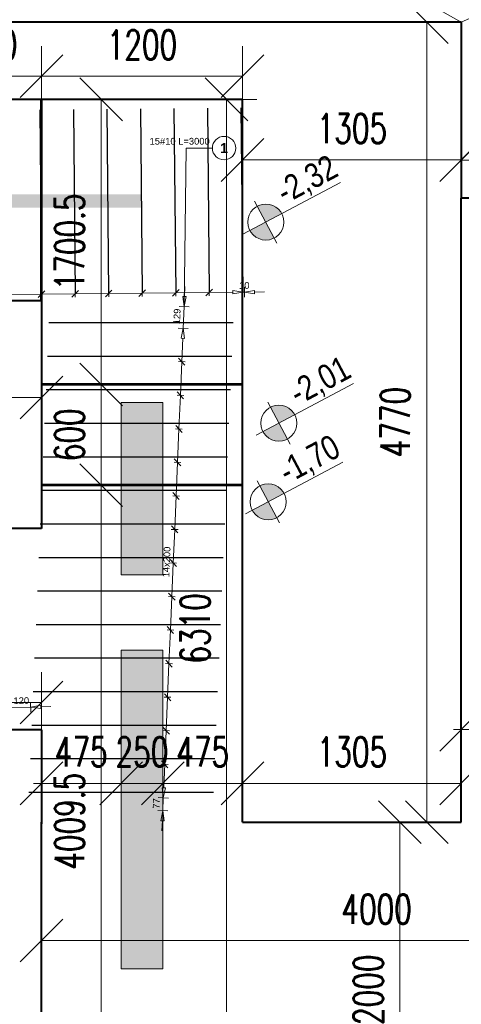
# Model space of a CAD drawing. Extents: x -274995 to 107519, y -337635 to 244261.
# Tile 7 of 49: x 43598 to 46233, y -52198 to -46326. Entities that reach past the tile are written whole.
import ezdxf

# ---------------------------------------------------------------- set-up
doc = ezdxf.new("R2010")
doc.units = 0
doc.header["$LTSCALE"] = 10
doc.header["$MEASUREMENT"] = 0
for name, color, linetype, lineweight in [('P-Linia1', 3, 'Continuous', 40), ('P-Linia1a', 142, 'Continuous', 53), ('P-Opis', 1, 'Continuous', 18), ('P-Opis fundamenty', 193, 'Continuous', 9), ('P-Opis ściany', 6, 'Continuous', 9), ('P-Wymiar', 254, 'Continuous', 9)]:
    doc.layers.add(name, color=color, linetype=linetype, lineweight=lineweight)
doc.layers.add('RCAD_opis rozkładu', color=7, linetype='Continuous')
doc.layers.add('RCAD_rozkład pręta', color=7, linetype='Continuous')
doc.styles.add('_Fd Opis', font='arial.ttf', dxfattribs={"width": 0.8})
doc.styles.add('ROMANS', font='romans.shx', dxfattribs={"width": 0.7})
doc.styles.add('style1', font='arial.ttf')
doc.styles.add('style3', font='arialbd.ttf')
doc.dimstyles.new('A100', dxfattribs={"dimscale": 100, "dimtxt": 1.75, "dimasz": 0.1, "dimexe": 0, "dimexo": 0, "dimgap": 1, "dimtad": 1, "dimdec": 4, "dimrnd": 0.1, "dimdsep": 46, "dimtxsty": 'ROMANS', "dimblk": '[[[[[[[[', "dimcen": 2, "dimdle": 2, "dimse1": 1, "dimse2": 1, "dimclrd": 256, "dimclrt": 1, "dimadec": 0, "dimazin": 0, "dimtfac": 1, "dimtdec": 4, "dimtix": 1, "dimtmove": 2, "dimatfit": 3, "dimldrblk": '[[[[[[[[', "dimfxl": 1, "dimtvp": 0.6, "dimtolj": 1, "dimlwd": 9, "dimarcsym": 0})

# ---------------------------------------------------------------- blocks, each defined once
blk = doc.blocks.new('[[[[[[[[')
at = {"layer": 'P-Wymiar'}
for p, q in [((0, 18), (0, -18)), ((-12.73, -12.73), (12.73, 12.73)), ((0, 0), (-4.63, 0))]:
    blk.add_line(p, q, dxfattribs=at)
blk = doc.blocks.new('*D529')
at = {"layer": 'Defpoints', "color": 0, "transparency": 16777216}
for p in [(43727.7, -50880.1), (44202.7, -50873.3), (44202.7, -50880.1)]:
    blk.add_point(p, dxfattribs=at)
at = {"layer": 'P-Wymiar', "lineweight": 9, "transparency": 16777216}
for p, q in [((43717.7, -50880.1), (43707.7, -50880.1)), ((43727.7, -50880.1), (44202.7, -50880.1)), ((44212.7, -50880.1), (44222.7, -50880.1))]:
    blk.add_line(p, q, dxfattribs=at)
at = {"layer": 'P-Wymiar', "lineweight": 9, "transparency": 16777216, "xscale": 10, "yscale": 10, "zscale": 10}
blk.add_blockref('[[[[[[[[', (43727.7, -50880.1), dxfattribs=at)
at = {"layer": 'P-Wymiar', "lineweight": 9, "transparency": 16777216, "xscale": 10, "yscale": 10, "zscale": 10, "rotation": 180}
blk.add_blockref('[[[[[[[[', (44202.7, -50880.1), dxfattribs=at)
at = {"layer": 'P-Wymiar', "color": 1, "transparency": 16777216, "insert": (43965.2, -50692.6), "char_height": 175, "attachment_point": 5, "style": 'ROMANS'}
blk.add_mtext('\\A1;475', dxfattribs=at)
blk = doc.blocks.new('*D530')
at = {"layer": 'Defpoints', "color": 0, "transparency": 16777216}
for p in [(44202.7, -50873.3), (44452.7, -50873.3), (44452.7, -50880.1)]:
    blk.add_point(p, dxfattribs=at)
at = {"layer": 'P-Wymiar', "lineweight": 9, "transparency": 16777216}
for p, q in [((44192.7, -50880.1), (44182.7, -50880.1)), ((44202.7, -50880.1), (44452.7, -50880.1)), ((44462.7, -50880.1), (44472.7, -50880.1))]:
    blk.add_line(p, q, dxfattribs=at)
at = {"layer": 'P-Wymiar', "lineweight": 9, "transparency": 16777216, "xscale": 10, "yscale": 10, "zscale": 10}
blk.add_blockref('[[[[[[[[', (44202.7, -50880.1), dxfattribs=at)
at = {"layer": 'P-Wymiar', "lineweight": 9, "transparency": 16777216, "xscale": 10, "yscale": 10, "zscale": 10, "rotation": 180}
blk.add_blockref('[[[[[[[[', (44452.7, -50880.1), dxfattribs=at)
at = {"layer": 'P-Wymiar', "color": 1, "transparency": 16777216, "insert": (44327.7, -50692.6), "char_height": 175, "attachment_point": 5, "style": 'ROMANS'}
blk.add_mtext('\\A1;250', dxfattribs=at)
blk = doc.blocks.new('*D531')
at = {"layer": 'Defpoints', "color": 0, "transparency": 16777216}
for p in [(44452.7, -50873.3), (44927.7, -50873.3), (44927.7, -50880.1)]:
    blk.add_point(p, dxfattribs=at)
at = {"layer": 'P-Wymiar', "lineweight": 9, "transparency": 16777216}
for p, q in [((44442.7, -50880.1), (44432.7, -50880.1)), ((44452.7, -50880.1), (44927.7, -50880.1)), ((44937.7, -50880.1), (44947.7, -50880.1))]:
    blk.add_line(p, q, dxfattribs=at)
at = {"layer": 'P-Wymiar', "lineweight": 9, "transparency": 16777216, "xscale": 10, "yscale": 10, "zscale": 10}
blk.add_blockref('[[[[[[[[', (44452.7, -50880.1), dxfattribs=at)
at = {"layer": 'P-Wymiar', "lineweight": 9, "transparency": 16777216, "xscale": 10, "yscale": 10, "zscale": 10, "rotation": 180}
blk.add_blockref('[[[[[[[[', (44927.7, -50880.1), dxfattribs=at)
at = {"layer": 'P-Wymiar', "color": 1, "transparency": 16777216, "insert": (44690.2, -50692.6), "char_height": 175, "attachment_point": 5, "style": 'ROMANS'}
blk.add_mtext('\\A1;475', dxfattribs=at)
blk = doc.blocks.new('*D532')
at = {"layer": 'Defpoints', "color": 0, "transparency": 16777216}
for p in [(44927.7, -50873.3), (46232.8, -50873.3), (46232.8, -50880.1)]:
    blk.add_point(p, dxfattribs=at)
at = {"layer": 'P-Wymiar', "lineweight": 9, "transparency": 16777216}
blk.add_line((44937.7, -50880.1), (46222.8, -50880.1), dxfattribs=at)
at = {"layer": 'P-Wymiar', "lineweight": 9, "transparency": 16777216, "xscale": 10, "yscale": 10, "zscale": 10, "rotation": 180}
blk.add_blockref('[[[[[[[[', (44927.7, -50880.1), dxfattribs=at)
at = {"layer": 'P-Wymiar', "lineweight": 9, "transparency": 16777216, "xscale": 10, "yscale": 10, "zscale": 10}
blk.add_blockref('[[[[[[[[', (46232.8, -50880.1), dxfattribs=at)
at = {"layer": 'P-Wymiar', "color": 1, "transparency": 16777216, "insert": (45580.2, -50692.6), "char_height": 175, "attachment_point": 5, "style": 'ROMANS'}
blk.add_mtext('\\A1;1305', dxfattribs=at)
blk = doc.blocks.new('*D533')
at = {"layer": 'Defpoints', "color": 0, "transparency": 16777216}
for p in [(46232.8, -50553.3), (46707.8, -50553.3), (46707.8, -50560)]:
    blk.add_point(p, dxfattribs=at)
at = {"layer": 'P-Wymiar', "lineweight": 9, "transparency": 16777216}
for p, q in [((46222.8, -50560), (46212.8, -50560)), ((46232.8, -50560), (46707.8, -50560)), ((46717.8, -50560), (46727.8, -50560))]:
    blk.add_line(p, q, dxfattribs=at)
at = {"layer": 'P-Wymiar', "lineweight": 9, "transparency": 16777216, "xscale": 10, "yscale": 10, "zscale": 10}
blk.add_blockref('[[[[[[[[', (46232.8, -50560), dxfattribs=at)
at = {"layer": 'P-Wymiar', "lineweight": 9, "transparency": 16777216, "xscale": 10, "yscale": 10, "zscale": 10, "rotation": 180}
blk.add_blockref('[[[[[[[[', (46707.8, -50560), dxfattribs=at)
at = {"layer": 'P-Wymiar', "color": 1, "transparency": 16777216, "insert": (46470.3, -50372.5), "char_height": 175, "attachment_point": 5, "style": 'ROMANS'}
blk.add_mtext('\\A1;475', dxfattribs=at)
blk = doc.blocks.new('*D536')
at = {"layer": 'Defpoints', "color": 0, "transparency": 16777216}
for p in [(43727.7, -51817.6), (47727.7, -51817.6), (47727.7, -51817.6)]:
    blk.add_point(p, dxfattribs=at)
at = {"layer": 'P-Wymiar', "lineweight": 9, "transparency": 16777216}
blk.add_line((43737.7, -51817.6), (47717.7, -51817.6), dxfattribs=at)
at = {"layer": 'P-Wymiar', "lineweight": 9, "transparency": 16777216, "xscale": 10, "yscale": 10, "zscale": 10, "rotation": 180}
blk.add_blockref('[[[[[[[[', (43727.7, -51817.6), dxfattribs=at)
at = {"layer": 'P-Wymiar', "lineweight": 9, "transparency": 16777216, "xscale": 10, "yscale": 10, "zscale": 10}
blk.add_blockref('[[[[[[[[', (47727.7, -51817.6), dxfattribs=at)
at = {"layer": 'P-Wymiar', "color": 1, "transparency": 16777216, "insert": (45727.7, -51630.1), "char_height": 175, "attachment_point": 5, "style": 'ROMANS'}
blk.add_mtext('\\A1;4000', dxfattribs=at)
blk = doc.blocks.new('*D537')
at = {"layer": 'Defpoints', "color": 0, "transparency": 16777216}
for p in [(44927.7, -51111.2), (45865.6, -53111.2), (46232.8, -53111.2)]:
    blk.add_point(p, dxfattribs=at)
at = {"layer": 'P-Wymiar', "lineweight": 9, "transparency": 16777216}
blk.add_line((45865.6, -51121.2), (45865.6, -53101.2), dxfattribs=at)
at = {"layer": 'P-Wymiar', "lineweight": 9, "transparency": 16777216, "xscale": 10, "yscale": 10, "zscale": 10}
for p, rotation in [((45865.6, -51111.2), 90), ((45865.6, -53111.2), 270)]:
    blk.add_blockref('[[[[[[[[', p, dxfattribs=dict(at, rotation=rotation))
at = {"layer": 'P-Wymiar', "color": 1, "transparency": 16777216, "insert": (45678.1, -52111.2), "char_height": 175, "attachment_point": 5, "rotation": 90, "style": 'ROMANS'}
blk.add_mtext('\\A1;2000', dxfattribs=at)
blk = doc.blocks.new('*D550')
at = {"layer": 'Defpoints', "color": 0, "transparency": 16777216}
for p in [(43727.6, -48578.5), (40507.8, -48992.4), (43727.6, -48992.4)]:
    blk.add_point(p, dxfattribs=at)
at = {"layer": 'P-Wymiar', "lineweight": 9, "transparency": 16777216}
blk.add_line((40517.8, -48578.5), (43717.6, -48578.5), dxfattribs=at)
at = {"layer": 'P-Wymiar', "lineweight": 9, "transparency": 16777216, "xscale": 10, "yscale": 10, "zscale": 10, "rotation": 180}
blk.add_blockref('[[[[[[[[', (40507.8, -48578.5), dxfattribs=at)
at = {"layer": 'P-Wymiar', "lineweight": 9, "transparency": 16777216, "xscale": 10, "yscale": 10, "zscale": 10}
blk.add_blockref('[[[[[[[[', (43727.6, -48578.5), dxfattribs=at)
at = {"layer": 'P-Wymiar', "color": 1, "transparency": 16777216, "insert": (42117.7, -48391), "char_height": 175, "attachment_point": 5, "style": 'ROMANS'}
blk.add_mtext('\\A1;3219.8', dxfattribs=at)
blk = doc.blocks.new('*D555')
at = {"layer": 'Defpoints', "color": 0, "transparency": 16777216}
for p in [(44927.7, -47150.3), (46232.8, -47150.3), (46232.8, -47162.8)]:
    blk.add_point(p, dxfattribs=at)
at = {"layer": 'P-Wymiar', "lineweight": 9, "transparency": 16777216}
blk.add_line((44937.7, -47162.8), (46222.8, -47162.8), dxfattribs=at)
at = {"layer": 'P-Wymiar', "lineweight": 9, "transparency": 16777216, "xscale": 10, "yscale": 10, "zscale": 10, "rotation": 180}
blk.add_blockref('[[[[[[[[', (44927.7, -47162.8), dxfattribs=at)
at = {"layer": 'P-Wymiar', "lineweight": 9, "transparency": 16777216, "xscale": 10, "yscale": 10, "zscale": 10}
blk.add_blockref('[[[[[[[[', (46232.8, -47162.8), dxfattribs=at)
at = {"layer": 'P-Wymiar', "color": 1, "transparency": 16777216, "insert": (45580.3, -46975.3), "char_height": 175, "attachment_point": 5, "style": 'ROMANS'}
blk.add_mtext('\\A1;1305', dxfattribs=at)
blk = doc.blocks.new('*D568')
at = {"layer": 'Defpoints', "color": 0, "transparency": 16777216}
for p in [(45109.9, -46341.1), (46026.4, -46341.1), (44927.7, -51111.2)]:
    blk.add_point(p, dxfattribs=at)
at = {"layer": 'P-Wymiar', "lineweight": 9, "transparency": 16777216}
blk.add_line((46026.4, -51101.2), (46026.4, -46351.1), dxfattribs=at)
at = {"layer": 'P-Wymiar', "lineweight": 9, "transparency": 16777216, "xscale": 10, "yscale": 10, "zscale": 10}
for p, rotation in [((46026.4, -46341.1), 90), ((46026.4, -51111.2), 270)]:
    blk.add_blockref('[[[[[[[[', p, dxfattribs=dict(at, rotation=rotation))
at = {"layer": 'P-Wymiar', "color": 1, "transparency": 16777216, "insert": (45838.9, -48726.1), "char_height": 175, "attachment_point": 5, "rotation": 90, "style": 'ROMANS'}
blk.add_mtext('\\A1;4770', dxfattribs=at)
blk = doc.blocks.new('*D569')
at = {"layer": 'Defpoints', "color": 0, "transparency": 16777216}
for p in [(46232.8, -47164.2), (48667.8, -47164.2), (48667.8, -47164.2)]:
    blk.add_point(p, dxfattribs=at)
at = {"layer": 'P-Wymiar', "lineweight": 9, "transparency": 16777216}
blk.add_line((46242.8, -47164.2), (48657.8, -47164.2), dxfattribs=at)
at = {"layer": 'P-Wymiar', "lineweight": 9, "transparency": 16777216, "xscale": 10, "yscale": 10, "zscale": 10, "rotation": 180}
blk.add_blockref('[[[[[[[[', (46232.8, -47164.2), dxfattribs=at)
at = {"layer": 'P-Wymiar', "lineweight": 9, "transparency": 16777216, "xscale": 10, "yscale": 10, "zscale": 10}
blk.add_blockref('[[[[[[[[', (48667.8, -47164.2), dxfattribs=at)
at = {"layer": 'P-Wymiar', "color": 1, "transparency": 16777216, "insert": (47450.3, -46976.7), "char_height": 175, "attachment_point": 5, "style": 'ROMANS'}
blk.add_mtext('\\A1;2435', dxfattribs=at)
blk = doc.blocks.new('*D578')
at = {"layer": 'Defpoints', "color": 0, "transparency": 16777216}
for p in [(44759.5, -46801.1), (44832.4, -46801.1), (43727.7, -53111.2)]:
    blk.add_point(p, dxfattribs=at)
at = {"layer": 'P-Wymiar', "lineweight": 9, "transparency": 16777216}
blk.add_line((44832.4, -53101.2), (44832.4, -46811.1), dxfattribs=at)
at = {"layer": 'P-Wymiar', "lineweight": 9, "transparency": 16777216, "xscale": 10, "yscale": 10, "zscale": 10}
for p, rotation in [((44832.4, -46801.1), 90), ((44832.4, -53111.2), 270)]:
    blk.add_blockref('[[[[[[[[', p, dxfattribs=dict(at, rotation=rotation))
at = {"layer": 'P-Wymiar', "color": 1, "transparency": 16777216, "insert": (44644.9, -49956.1), "char_height": 175, "attachment_point": 5, "rotation": 90, "style": 'ROMANS'}
blk.add_mtext('\\A1;6310', dxfattribs=at)
blk = doc.blocks.new('*D586')
at = {"layer": 'Defpoints', "color": 0, "transparency": 16777216}
for p in [(46232.8, -45691.7), (42462.7, -46311.1), (46232.8, -46341.1)]:
    blk.add_point(p, dxfattribs=at)
at = {"layer": 'P-Wymiar', "lineweight": 9, "transparency": 16777216}
blk.add_line((42472.7, -45691.7), (46222.8, -45691.7), dxfattribs=at)
at = {"layer": 'P-Wymiar', "lineweight": 9, "transparency": 16777216, "xscale": 10, "yscale": 10, "zscale": 10, "rotation": 180}
blk.add_blockref('[[[[[[[[', (42462.7, -45691.7), dxfattribs=at)
at = {"layer": 'P-Wymiar', "lineweight": 9, "transparency": 16777216, "xscale": 10, "yscale": 10, "zscale": 10}
blk.add_blockref('[[[[[[[[', (46232.8, -45691.7), dxfattribs=at)
at = {"layer": 'P-Wymiar', "color": 1, "transparency": 16777216, "insert": (44347.8, -45504.2), "char_height": 175, "attachment_point": 5, "style": 'ROMANS'}
blk.add_mtext('\\A1;3770', dxfattribs=at)
blk = doc.blocks.new('A$C798F0764')
at = {"layer": 'P-Opis'}
h = blk.add_hatch(color=1, dxfattribs=at)
h.dxf.hatch_style = 1
h.paths.add_polyline_path([(86.8, -43.2), (-30.1, -160, 0.414214), (203.7, -160)])
h.paths.add_polyline_path([(-30.1, 73.7), (86.8, -43.2), (203.7, 73.7, 0.414214)])
at = {"layer": 'P-Opis', "color": 1}
for p, q in [((-80.3, -210.3), (636.1, 506.1)), ((-67.7, 111.3), (241.3, -197.6))]:
    blk.add_line(p, q, dxfattribs=at)
blk.add_circle((86.8, -43.2), 165.3, dxfattribs=at)
blk = doc.blocks.new('*D631')
at = {"layer": 'Defpoints', "color": 0, "transparency": 16777216}
for p in [(43727.7, -50397.4), (42807.8, -50444.6), (43727.7, -50561.2)]:
    blk.add_point(p, dxfattribs=at)
at = {"layer": 'P-Wymiar', "lineweight": 9, "transparency": 16777216}
blk.add_line((42817.8, -50397.4), (43717.7, -50397.4), dxfattribs=at)
at = {"layer": 'P-Wymiar', "lineweight": 9, "transparency": 16777216, "xscale": 10, "yscale": 10, "zscale": 10, "rotation": 180}
blk.add_blockref('[[[[[[[[', (42807.8, -50397.4), dxfattribs=at)
at = {"layer": 'P-Wymiar', "lineweight": 9, "transparency": 16777216, "xscale": 10, "yscale": 10, "zscale": 10}
blk.add_blockref('[[[[[[[[', (43727.7, -50397.4), dxfattribs=at)
at = {"layer": 'P-Wymiar', "color": 1, "transparency": 16777216, "insert": (43267.8, -50209.9), "char_height": 175, "attachment_point": 5, "style": 'ROMANS'}
blk.add_mtext('\\A1;919.9', dxfattribs=at)
blk = doc.blocks.new('*D632')
at = {"layer": 'Defpoints', "color": 0, "transparency": 16777216}
for p in [(44014.7, -46801.1), (44014.7, -48501.6), (44083.6, -48501.6)]:
    blk.add_point(p, dxfattribs=at)
at = {"layer": 'P-Wymiar', "lineweight": 9, "transparency": 16777216}
blk.add_line((44083.6, -46811.1), (44083.6, -48491.6), dxfattribs=at)
at = {"layer": 'P-Wymiar', "lineweight": 9, "transparency": 16777216, "xscale": 10, "yscale": 10, "zscale": 10}
for p, rotation in [((44083.6, -46801.1), 90), ((44083.6, -48501.6), 270)]:
    blk.add_blockref('[[[[[[[[', p, dxfattribs=dict(at, rotation=rotation))
at = {"layer": 'P-Wymiar', "color": 1, "transparency": 16777216, "insert": (43896.1, -47651.4), "char_height": 175, "attachment_point": 5, "rotation": 90, "style": 'ROMANS'}
blk.add_mtext('\\A1;1700.5', dxfattribs=at)
blk = doc.blocks.new('*D633')
at = {"layer": 'Defpoints', "color": 0, "transparency": 16777216}
for p in [(44014.7, -48501.6), (44083.6, -49101.6), (44083.6, -49101.6)]:
    blk.add_point(p, dxfattribs=at)
at = {"layer": 'P-Wymiar', "lineweight": 9, "transparency": 16777216}
blk.add_line((44083.6, -48511.6), (44083.6, -49091.6), dxfattribs=at)
at = {"layer": 'P-Wymiar', "lineweight": 9, "transparency": 16777216, "xscale": 10, "yscale": 10, "zscale": 10}
for p, rotation in [((44083.6, -48501.6), 90), ((44083.6, -49101.6), 270)]:
    blk.add_blockref('[[[[[[[[', p, dxfattribs=dict(at, rotation=rotation))
at = {"layer": 'P-Wymiar', "color": 1, "transparency": 16777216, "insert": (43896.1, -48801.6), "char_height": 175, "attachment_point": 5, "rotation": 90, "style": 'ROMANS'}
blk.add_mtext('\\A1;600', dxfattribs=at)
blk = doc.blocks.new('*D634')
at = {"layer": 'Defpoints', "color": 0, "transparency": 16777216}
for p in [(44083.6, -49101.6), (44083.6, -53111.2), (44083.6, -53111.2)]:
    blk.add_point(p, dxfattribs=at)
at = {"layer": 'P-Wymiar', "lineweight": 9, "transparency": 16777216}
blk.add_line((44083.6, -49111.6), (44083.6, -53101.2), dxfattribs=at)
at = {"layer": 'P-Wymiar', "lineweight": 9, "transparency": 16777216, "xscale": 10, "yscale": 10, "zscale": 10}
for p, rotation in [((44083.6, -49101.6), 90), ((44083.6, -53111.2), 270)]:
    blk.add_blockref('[[[[[[[[', p, dxfattribs=dict(at, rotation=rotation))
at = {"layer": 'P-Wymiar', "color": 1, "transparency": 16777216, "insert": (43896.1, -51106.4), "char_height": 175, "attachment_point": 5, "rotation": 90, "style": 'ROMANS'}
blk.add_mtext('\\A1;4009.5', dxfattribs=at)
blk = doc.blocks.new('*D643')
at = {"layer": 'Defpoints', "color": 0, "transparency": 16777216}
for p in [(43727.7, -46663.8), (43127.7, -46801.1), (43727.7, -46801.1)]:
    blk.add_point(p, dxfattribs=at)
at = {"layer": 'P-Wymiar', "lineweight": 9, "transparency": 16777216}
blk.add_line((43137.7, -46663.8), (43717.7, -46663.8), dxfattribs=at)
at = {"layer": 'P-Wymiar', "lineweight": 9, "transparency": 16777216, "xscale": 10, "yscale": 10, "zscale": 10, "rotation": 180}
blk.add_blockref('[[[[[[[[', (43127.7, -46663.8), dxfattribs=at)
at = {"layer": 'P-Wymiar', "lineweight": 9, "transparency": 16777216, "xscale": 10, "yscale": 10, "zscale": 10}
blk.add_blockref('[[[[[[[[', (43727.7, -46663.8), dxfattribs=at)
at = {"layer": 'P-Wymiar', "color": 1, "transparency": 16777216, "insert": (43427.7, -46476.3), "char_height": 175, "attachment_point": 5, "style": 'ROMANS'}
blk.add_mtext('\\A1;600', dxfattribs=at)
blk = doc.blocks.new('*D644')
at = {"layer": 'Defpoints', "color": 0, "transparency": 16777216}
for p in [(44927.8, -46663.8), (43727.7, -46801.1), (44927.8, -46801.1)]:
    blk.add_point(p, dxfattribs=at)
at = {"layer": 'P-Wymiar', "lineweight": 9, "transparency": 16777216}
blk.add_line((43737.7, -46663.8), (44917.8, -46663.8), dxfattribs=at)
at = {"layer": 'P-Wymiar', "lineweight": 9, "transparency": 16777216, "xscale": 10, "yscale": 10, "zscale": 10, "rotation": 180}
blk.add_blockref('[[[[[[[[', (43727.7, -46663.8), dxfattribs=at)
at = {"layer": 'P-Wymiar', "lineweight": 9, "transparency": 16777216, "xscale": 10, "yscale": 10, "zscale": 10}
blk.add_blockref('[[[[[[[[', (44927.8, -46663.8), dxfattribs=at)
at = {"layer": 'P-Wymiar', "color": 1, "transparency": 16777216, "insert": (44327.7, -46476.3), "char_height": 175, "attachment_point": 5, "style": 'ROMANS'}
blk.add_mtext('\\A1;1200', dxfattribs=at)

msp = doc.modelspace()

# ---------------------------------------------------------------- hatches: boundary and pattern name
at = {"layer": 'P-Opis ściany', "lineweight": 0, "true_color": 0xd100d1}
h = msp.add_hatch(dxfattribs=at)
h.set_pattern_fill('ANSI33', color=212, scale=20)
h.set_pattern_definition([(45, (53973.4, 196541.97), (-89.80256, 89.80256), []), (45, (54063.2, 196541.97), (-89.80256, 89.80256), [63.5, -31.75])])
h.paths.add_polyline_path([(64007.71184, -47356.08653), (64257.71184, -47356.08653), (64257.74774, -48456.08653), (64007.74774, -48456.08653)])
h.paths.add_polyline_path([(56182.74774, -47556.12831), (56432.74716, -47556.12831), (56432.74716, -48576.12831), (56182.74774, -48576.12831)])
h.paths.add_polyline_path([(56432.74716, -53180.45523), (56182.72852, -53180.45523), (56182.72852, -54200.45523), (56432.74716, -54200.45523)])
h.paths.add_polyline_path([(56432.74716, -55330.45523), (56182.74716, -55330.45523), (56182.74716, -56350.47526), (56432.74716, -56350.47526)])
h.paths.add_polyline_path([(46707.74774, -52557.61787), (46957.74774, -52557.61787), (46957.76952, -57567.61787), (46707.76952, -57567.61787)])
h.paths.add_polyline_path([(44507.76952, -58436.12697), (46707.76952, -58436.12697), (46707.76952, -58686.11239), (44507.76952, -58686.12697)])
h.paths.add_polyline_path([(46707.77078, -49576.92432), (46957.77078, -49576.92432), (46957.77078, -51476.92431), (46707.77078, -51476.92431)])
h.paths.add_polyline_path([(46707.77078, -47698.12841), (46957.77078, -47698.12841), (46957.77078, -48858.12841), (46707.77078, -48858.12841)])
h.paths.add_polyline_path([(46957.77078, -45576.13728), (46707.77078, -45576.13728), (46707.77078, -46896.14031), (46957.77078, -46896.14031)])
h.paths.add_polyline_path([(44202.74774, -48608.60354), (44452.74774, -48608.60354), (44452.74774, -49636.15759), (44202.74774, -49636.15759)])
h.paths.add_polyline_path([(44202.74774, -50086.15759), (44452.74774, -50086.15759), (44452.74774, -51986.15231), (44202.74774, -51986.15231)])
h.paths.add_polyline_path([(39610.69706, -50086.23524), (40630.69789, -50086.23524), (40630.69789, -49836.23524), (39610.69706, -49836.23524)])
h.paths.add_polyline_path([(38707.78413, -44801.13252), (38957.78413, -44801.13252), (38957.78413, -46276.23009), (38707.78413, -46276.23009)])
h.paths.add_polyline_path([(46957.77078, -44541.12831), (48522.74774, -44541.12831), (48522.74774, -44791.12831), (46957.77078, -44791.12831)])
h.paths.add_polyline_path([(44752.74774, -44541.12831), (46707.77078, -44541.12831), (46707.77078, -44791.12831), (44752.74774, -44791.12831)])
h.paths.add_polyline_path([(53306.53705, -44341.12831), (55206.53704, -44341.12831), (55206.53704, -44591.12831), (53306.53705, -44591.12831)])

# ---------------------------------------------------------------- linework, layer by layer
at = {"layer": 'P-Linia1'}
for points in [[(46232.77078, -46341.12831), (40507.78413, -46341.12831), (40507.78413, -46801.12831)], [(46232.77078, -46341.12831), (46232.77078, -47391.12831)], [(44927.72277, -51111.1523), (44927.75279, -46801.12831), (40507.78413, -46801.12831)], [(46232.76952, -51111.1523), (46232.76952, -47391.12831)], [(40507.78413, -48001.12831), (43727.74443, -48001.12831), (43727.73192, -49361.15759)], [(43727.73496, -49361.15759), (40507.78413, -49361.15759)], [(43727.7266, -50561.15759), (40507.78413, -50561.15759)], [(43727.72089, -50561.15759), (43727.71572, -51122.26618)], [(46232.76952, -53111.1523), (43727.71572, -53111.1523), (43727.71572, -51111.1523)], [(44927.72277, -51111.1523), (46232.76952, -51111.1523)]]:
    msp.add_lwpolyline(points, dxfattribs=at)
at = {"layer": 'P-Linia1', "color": 3}
msp.add_lwpolyline([(46707.77078, -47391.12831), (46232.76952, -47391.12831)], dxfattribs=at)
at = {"layer": 'P-Linia1a'}
for points in [[(43727.74443, -48001.12831), (43727.74443, -46801.12831)], [(44927.73672, -48501.60354), (43727.73425, -48501.60354)], [(44927.73672, -49101.60354), (43727.73425, -49101.60354)]]:
    msp.add_lwpolyline(points, dxfattribs=at)
at = {"layer": 'P-Opis'}
msp.add_lwpolyline([(38707.78413, -51196.12831), (40507.78413, -46341.12831), (43483.61675, -44791.12831), (46232.77078, -46341.12831), (50782.74774, -44341.12831), (53432.79383, -48116.12831)], dxfattribs=at)
at = {"layer": 'P-Opis ściany', "color": 212, "lineweight": 13, "true_color": 0xd100d1}
for points in [[(44202.74774, -48608.60354), (44452.74774, -48608.60354), (44452.74774, -49636.15759), (44202.74774, -49636.15759)], [(44202.74774, -50086.15759), (44452.74774, -50086.15759), (44452.74774, -51986.15231), (44202.74774, -51986.15231)]]:
    msp.add_lwpolyline(points, close=True, dxfattribs=at)
at = {"layer": 'P-Wymiar', "color": 1, "const_width": 80}
msp.add_lwpolyline([(40486.75649, -47407.46375), (44327.74774, -47407.46375)], dxfattribs=at)
at = {"layer": 'RCAD_opis rozkładu', "color": 8, "lineweight": 0}
for p, q in [((44591.45335, -47091.90312), (44579.12717, -48037.18218)), ((44591.45335, -47091.90312), (44747.55756, -47091.90312)), ((43529.03442, -47964.68006), (43729.02511, -47962.75007)), ((43709.21904, -47982.94214), (43748.83118, -47942.558)), ((43728.83231, -47942.751), (43729.21792, -47982.74914)), ((43729.02511, -47962.75007), (43929.0158, -47960.82008)), ((43909.20973, -47981.01214), (43948.82187, -47940.62801)), ((43928.82255, -47940.82101), (43929.20905, -47980.81914)), ((43929.0158, -47960.82008), (44129.00649, -47958.89008)), ((44109.20042, -47979.08215), (44148.81256, -47938.69802)), ((44128.81368, -47938.89101), (44129.19929, -47978.88916)), ((44129.00649, -47958.89008), (44328.99718, -47956.96009)), ((44309.19111, -47977.15216), (44348.80325, -47936.76803)), ((44328.80437, -47936.96102), (44329.18998, -47976.95916)), ((44328.99718, -47956.96009), (44528.98786, -47955.0301)), ((44509.18179, -47975.22217), (44548.79393, -47934.83803)), ((44528.79506, -47935.03103), (44529.18066, -47975.02917)), ((44528.98786, -47955.0301), (44728.97855, -47953.10011)), ((44584.20431, -47917.28964), (44581.66574, -47977.23591)), ((44709.17248, -47973.29218), (44748.78462, -47932.90804)), ((44728.78575, -47933.10104), (44729.17135, -47973.09918)), ((44728.97855, -47953.10011), (44868.97203, -47951.74912)), ((44868.87553, -47941.74958), (44928.96924, -47951.17012)), ((44868.87553, -47941.74958), (44869.06853, -47961.74865)), ((44928.96924, -47951.17012), (44869.06853, -47961.74865)), ((44928.68003, -47921.17151), (44929.25844, -47981.16872)), ((44928.96924, -47951.17012), (44938.85025, -47951.07476)), ((44938.56075, -47921.07616), (44939.13974, -47981.07337)), ((44938.85025, -47951.07476), (44998.75095, -47940.49623)), ((44998.94395, -47960.4953), (44938.85025, -47951.07476)), ((44998.94395, -47960.4953), (44998.75095, -47940.49623)), ((45058.84466, -47949.91677), (44998.84745, -47950.49577)), ((44579.12717, -48037.18218), (44571.67469, -47976.81282)), ((44591.65679, -47977.65901), (44571.67469, -47976.81282)), ((44591.65679, -47977.65901), (44579.12717, -48037.18218)), ((44549.15403, -48035.9129), (44609.10031, -48038.45147)), ((44573.6593, -48166.30141), (44579.12717, -48037.18218)), ((44603.63244, -48167.5707), (44543.68617, -48165.03213)), ((44561.12969, -48225.82459), (44573.6593, -48166.30141)), ((44573.6593, -48166.30141), (44581.11178, -48226.67078)), ((44561.12969, -48225.82459), (44581.11178, -48226.67078)), ((44565.18982, -48366.30141), (44571.12073, -48226.24769)), ((44585.17191, -48367.1476), (44545.20772, -48365.45522)), ((44584.32572, -48387.12969), (44546.05391, -48345.47313)), ((44556.72033, -48566.30141), (44565.18982, -48366.30141)), ((44575.85623, -48587.12969), (44537.58443, -48545.47313)), ((44576.70242, -48567.1476), (44536.73824, -48565.45522)), ((44548.25084, -48766.30141), (44556.72033, -48566.30141)), ((44568.23293, -48767.1476), (44528.26875, -48765.45522)), ((44567.38674, -48787.12969), (44529.11494, -48745.47313)), ((44539.78136, -48966.30141), (44548.25084, -48766.30141)), ((44559.76345, -48967.1476), (44519.79926, -48965.45522)), ((44558.91726, -48987.12969), (44520.64546, -48945.47313)), ((44531.31187, -49166.30141), (44539.78136, -48966.30141)), ((44550.44777, -49187.12969), (44512.17597, -49145.47313)), ((44551.29396, -49167.1476), (44511.32978, -49165.45522)), ((44522.84238, -49366.30141), (44531.31187, -49166.30141)), ((44542.82447, -49367.1476), (44502.86029, -49365.45522)), ((44541.97828, -49387.12969), (44503.70648, -49345.47313)), ((44514.3729, -49566.30141), (44522.84238, -49366.30141)), ((44533.5088, -49587.12969), (44495.237, -49545.47313)), ((44534.35499, -49567.1476), (44494.39081, -49565.45522)), ((44510.13815, -49666.30141), (44514.3729, -49566.30141)), ((44510.13815, -49666.30141), (44505.90341, -49766.30141)), ((44525.8855, -49767.1476), (44485.92132, -49765.45522)), ((44486.76751, -49745.47313), (44525.03931, -49787.12969)), ((44505.90341, -49766.30141), (44497.43392, -49966.30141)), ((44517.41601, -49967.1476), (44477.45183, -49965.45522)), ((44478.29802, -49945.47313), (44516.56982, -49987.12969)), ((44497.43392, -49966.30141), (44488.96444, -50166.30141)), ((44508.94653, -50167.1476), (44468.98235, -50165.45522)), ((44469.82854, -50145.47313), (44508.10034, -50187.12969)), ((44488.96444, -50166.30141), (44480.49495, -50366.30141)), ((44500.47704, -50367.1476), (44460.51286, -50365.45522)), ((44461.35905, -50345.47313), (44499.63085, -50387.12969)), ((44480.49495, -50366.30141), (44472.02546, -50566.30141)), ((43544.641, -50428.66921), (43664.31323, -50425.64974)), ((43663.55654, -50395.65929), (43665.06993, -50455.6402)), ((43664.31323, -50425.64974), (43724.04191, -50414.13954)), ((43724.54638, -50434.13318), (43664.31323, -50425.64974)), ((43724.54638, -50434.13318), (43724.04191, -50414.13954)), ((43784.27506, -50422.62298), (43724.29415, -50424.13636)), ((44452.88956, -50545.47313), (44491.16136, -50587.12969)), ((44492.00755, -50567.1476), (44452.04337, -50565.45522)), ((44472.02546, -50566.30141), (44463.55598, -50766.30141)), ((44483.53807, -50767.1476), (44443.57389, -50765.45522)), ((44444.42008, -50745.47313), (44482.69188, -50787.12969)), ((44463.55598, -50766.30141), (44457.62506, -50906.35514)), ((44455.08649, -50966.30141), (44447.63402, -50905.93204)), ((44467.61611, -50906.77823), (44447.63402, -50905.93204)), ((44467.61611, -50906.77823), (44455.08649, -50966.30141)), ((44485.05963, -50967.5707), (44425.11335, -50965.03213)), ((44455.08649, -50966.30141), (44451.82147, -51043.40229)), ((44421.84833, -51042.13301), (44481.7946, -51044.67158)), ((44439.29185, -51102.92547), (44451.82147, -51043.40229)), ((44451.82147, -51043.40229), (44459.27394, -51103.77166)), ((44439.29185, -51102.92547), (44459.27394, -51103.77166)), ((44446.74433, -51163.29484), (44449.2829, -51103.34857))]:
    msp.add_line(p, q, dxfattribs=at)
msp.add_circle((44817.55756, -47091.90312), 70, dxfattribs=at)
at = {"layer": 'RCAD_rozkład pręta', "color": 7, "linetype": 'ByBlock', "lineweight": 30}
for p, q in [((44518.37291, -46855.08132), (44528.98786, -47955.0301)), ((44718.3636, -46853.15133), (44728.97855, -47953.10011)), ((44918.35429, -46851.22134), (44928.96924, -47951.17012)), ((43718.41016, -46862.80129), (43729.02511, -47962.75007)), ((43918.40085, -46860.87129), (43929.0158, -47960.82008)), ((44118.39153, -46858.9413), (44129.00649, -47958.89008)), ((44318.38222, -46857.01131), (44328.99718, -47956.96009)), ((43772.18706, -48132.36112), (44872.18706, -48132.36112)), ((43763.71758, -48332.36112), (44863.71758, -48332.36112)), ((43755.24809, -48532.36112), (44855.24809, -48532.36112)), ((43746.7786, -48732.36112), (44846.7786, -48732.36112)), ((43738.30912, -48932.36112), (44838.30912, -48932.36112)), ((43729.83963, -49132.36112), (44829.83963, -49132.36112)), ((43721.37014, -49332.36112), (44821.37014, -49332.36112)), ((43712.90066, -49532.36112), (44812.90066, -49532.36112)), ((43704.43117, -49732.36112), (44804.43117, -49732.36112)), ((43695.96168, -49932.36112), (44795.96168, -49932.36112)), ((43687.4922, -50132.36112), (44787.4922, -50132.36112)), ((43679.02271, -50332.36112), (44779.02271, -50332.36112)), ((43670.55322, -50532.36112), (44770.55322, -50532.36112)), ((43662.08374, -50732.36112), (44762.08374, -50732.36112)), ((43653.61425, -50932.36112), (44753.61425, -50932.36112))]:
    msp.add_line(p, q, dxfattribs=at)

# ---------------------------------------------------------------- block references
at = {"layer": 'P-Opis fundamenty', "color": 1, "xscale": 0.6499999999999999, "yscale": 0.6499999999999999, "zscale": 0.6499999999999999, "rotation": 342.9756182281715}
for p in [(45020.33488, -47489.58945), (45098.5149, -48689.08806), (45035.08122, -49157.90481)]:
    msp.add_blockref('A$C798F0764', p, dxfattribs=at)

# ---------------------------------------------------------------- texts
at = {"layer": 'P-Opis fundamenty', "char_height": 146.25, "attachment_point": 4, "rotation": 27.975618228, "style": '_Fd Opis'}
for s, insert in [('{\\W0.8;-2,32}', (45152.07161, -47376.07013)), ('{\\W0.8;-2,01}', (45230.25163, -48575.56874)), ('{\\W0.8;-1,70}', (45166.81795, -49044.38549))]:
    msp.add_mtext(s, dxfattribs=dict(at, insert=insert))
at = {"layer": 'RCAD_opis rozkładu', "color": 2, "insert": (44552.46888, -47051.20735), "char_height": 40, "attachment_point": 5, "style": 'style1'}
msp.add_mtext('15#10 L=3000', dxfattribs=at)
at = {"layer": 'RCAD_opis rozkładu', "color": 1, "insert": (44817.55756, -47091.90312), "char_height": 60, "attachment_point": 5, "style": 'style3'}
msp.add_mtext('1', dxfattribs=at)
at = {"layer": 'RCAD_opis rozkładu', "color": 2, "char_height": 40, "attachment_point": 7, "style": 'style1'}
for s, insert, rotation in [('10', (44907.02357, -47931.80391), 0.55291041), ('129', (44555.04202, -48143.2221), 87.575119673), ('14x200', (44491.12035, -49652.68009), 87.575119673), ('120', (43561.75938, -50408.65398), 1.445328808), ('77', (44432.0077, -51032.45486), 87.575119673)]:
    msp.add_mtext(s, dxfattribs=dict(at, insert=insert, rotation=rotation))

# ---------------------------------------------------------------- dimensions: what is measured, and where the dimension line sits
at = {"layer": 'P-Wymiar'}
for base, p1, p2, picture, middle in [((46232.77078, -45691.65472), (42462.74774, -46311.12831), (46232.77078, -46341.12831), '*D586', (44347.75926, -45504.15472)), ((46232.77078, -47162.8089), (44927.74646, -47150.34278), (46232.77078, -47150.34278), '*D555', (45580.25862, -46975.3089)), ((48667.77078, -47164.17006), (46232.77078, -47164.17006), (48667.77078, -47164.17006), '*D569', (47450.27078, -46976.67006)), ((43727.62273, -48578.50857), (40507.78413, -48992.38049), (43727.62273, -48992.40537), '*D550', (42117.70343, -48391.00857)), ((43727.7266, -50397.40112), (42807.78413, -50444.6019), (43727.7266, -50561.15759), '*D631', (43267.75536, -50209.90112)), ((46707.76952, -50560.02902), (46232.76952, -50553.28429), (46707.76952, -50553.28429), '*D533', (46470.26952, -50372.52902)), ((44202.74774, -50880.0692), (43727.71795, -50880.0692), (44202.74774, -50873.32116), '*D529', (43965.23285, -50692.5692)), ((44452.74774, -50880.0692), (44202.74774, -50873.32116), (44452.74774, -50873.32116), '*D530', (44327.74774, -50692.5692)), ((44927.72442, -50880.0692), (44452.74774, -50873.32116), (44927.72442, -50873.32447), '*D531', (44690.23608, -50692.5692)), ((46232.76952, -50880.0692), (44927.72442, -50873.32447), (46232.76952, -50873.32447), '*D532', (45580.24697, -50692.5692)), ((47727.71572, -51817.57976), (43727.71572, -51817.57976), (47727.71572, -51817.57976), '*D536', (45727.71572, -51630.07976))]:
    dim = msp.add_linear_dim(base=base, p1=p1, p2=p2, dimstyle='A100', dxfattribs=at)
    dim.commit()
    dim.dimension.update_dxf_attribs({"geometry": picture, "text_midpoint": middle})
for base, p1, p2, picture, middle in [((46026.39154, -46341.12831), (44927.72277, -51111.1523), (45109.94888, -46341.12831), '*D568', (45838.89154, -48726.14031)), ((44832.39458, -46801.12831), (43727.71572, -53111.1523), (44759.45883, -46801.12831), '*D578', (44644.89458, -49956.14031)), ((44083.55207, -48501.60354), (44014.66999, -46801.12831), (44014.66999, -48501.60354), '*D632', (43896.05207, -47651.36593)), ((44083.55207, -49101.60354), (44014.66999, -48501.60354), (44083.55207, -49101.60354), '*D633', (43896.05207, -48801.60354)), ((44083.55207, -53111.1523), (44083.55207, -49101.60354), (44083.55207, -53111.1523), '*D634', (43896.05207, -51106.37792)), ((45865.59744, -53111.1523), (44927.72277, -51111.1523), (46232.76952, -53111.1523), '*D537', (45678.09744, -52111.1523))]:
    dim = msp.add_linear_dim(base=base, p1=p1, p2=p2, angle=90, dimstyle='A100', dxfattribs=at)
    dim.commit()
    dim.dimension.update_dxf_attribs({"geometry": picture, "text_midpoint": middle})
at = {"layer": 'P-Wymiar', "color": 160, "true_color": 0x2654f7}
for base, p1, p2, picture, middle in [((43727.74443, -46663.7828), (43127.74443, -46801.12831), (43727.74443, -46801.12831), '*D643', (43427.74443, -46476.2828)), ((44927.75279, -46663.7828), (43727.74443, -46801.12831), (44927.75279, -46801.12831), '*D644', (44327.74861, -46476.2828))]:
    dim = msp.add_linear_dim(base=base, p1=p1, p2=p2, dimstyle='A100', dxfattribs=at)
    dim.commit()
    dim.dimension.update_dxf_attribs({"geometry": picture, "text_midpoint": middle})

doc.saveas('drawing.dxf')
